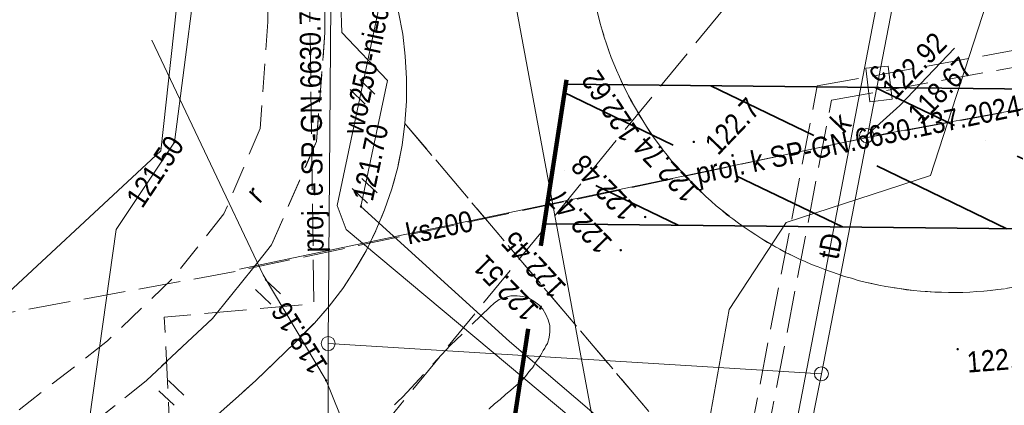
# Model space of a CAD drawing. Extents: x 0 to 6443539, y 0 to 5655063.
# Tile 49 of 64: x 6441092 to 6441127, y 5654831 to 5654844. Entities that reach past the tile are written whole.
import ezdxf
from ezdxf.enums import TextEntityAlignment as Align

# ---------------------------------------------------------------- set-up
doc = ezdxf.new("R2010")
doc.units = 0
doc.header["$MEASUREMENT"] = 0
for name, pattern in [('1.0_0.5', [1.5, 1, -0.5]), ('1.5_0.5', [2, 1.5, -0.5]), ('2', [0.9, 0.6, -0.3]), ('219-500', [0]), ('PRZER3-1', [4, 3, -1])]:
    doc.linetypes.add(name, pattern=pattern)
doc.layers.get('0').update_dxf_attribs({"color": 2, "linetype": 'CONTINUOUS', "lineweight": 5})
for name, color, linetype in [('202-punkt graniczny', 7, 'CONTINUOUS'), ('218-kontur użytku gruntowego', 7, 'CONTINUOUS'), ('219-działka ewidencyjna', 7, 'CONTINUOUS'), ('droga dla rowerów', 7, 'CONTINUOUS'), ('droga dla rowerów-Atr17', 7, 'CONTINUOUS'), ('jezdnia', 7, 'CONTINUOUS'), ('komora podziemna - ob. projektowany', 7, 'CONTINUOUS'), ('komora podziemna - ob. projektowany-Atr17', 7, 'CONTINUOUS'), ('krawężnik', 7, 'CONTINUOUS'), ('pikieta naturalna', 7, 'CONTINUOUS'), ('pikieta naturalna-Atr2', 7, 'CONTINUOUS'), ('pikieta sztuczna', 7, 'CONTINUOUS'), ('pikieta sztuczna-Atr2', 7, 'CONTINUOUS'), ('przewód ciepłowniczy - ob. projektowany', 7, 'CONTINUOUS'), ('przewód elektroenergetyczny podziemny', 7, 'CONTINUOUS'), ('przewód elektroenergetyczny podziemny - ob. projektowany', 7, 'CONTINUOUS'), ('przewód elektroenergetyczny podziemny - ob. projektowany-Atr1', 7, 'CONTINUOUS'), ('przewód kanalizacyjny', 7, 'CONTINUOUS'), ('przewód kanalizacyjny - ob. projektowany', 7, 'CONTINUOUS'), ('przewód kanalizacyjny - ob. projektowany-Atr1', 7, 'CONTINUOUS'), ('przewód kanalizacyjny-Atr1', 7, 'CONTINUOUS'), ('przewód telekomunikacyjny podziemny', 7, 'CONTINUOUS'), ('przewód telekomunikacyjny podziemny-Atr1', 7, 'CONTINUOUS'), ('przewód wodociągowy', 7, 'CONTINUOUS'), ('przewód wodociągowy-Atr1', 7, 'CONTINUOUS'), ('rzedna', 7, 'CONTINUOUS'), ('rzedna-Atr2', 7, 'CONTINUOUS'), ('rzedna-Atr3', 7, 'CONTINUOUS'), ('trawnik', 7, 'CONTINUOUS'), ('właz do komory lub kanału - okrągły', 7, 'CONTINUOUS'), ('właz do komory lub kanału - okrągły-Atr17', 7, 'CONTINUOUS'), ('Zakres', 7, 'CONTINUOUS')]:
    doc.layers.add(name, color=color, linetype=linetype)
doc.layers.add('z - MPZT', color=121, linetype='PRZER3-1', lineweight=18)
doc.styles.add('MapaZas', font='geodezja.shx', dxfattribs={"width": 0.9})

# ---------------------------------------------------------------- blocks, each defined once
blk = doc.blocks.new('202')
at = {"color": 0, "linetype": 'Continuous', "lineweight": 0}
blk.add_circle((0, 0), 0.25, dxfattribs=at)
blk = doc.blocks.new('PW01')
at = {"linetype": 'Continuous', "lineweight": 13}
h = blk.add_hatch(color=0, dxfattribs=at)
edge = h.paths.add_edge_path()
edge.add_arc((0, 0), 0.045, 0, 360)
blk = doc.blocks.new('US22')
at = {"color": 0, "linetype": 'Continuous', "lineweight": 13}
blk.add_circle((0, 0), 0.25, dxfattribs=at)
blk = doc.blocks.new('TU04')
at = {"color": 0, "linetype": 'Continuous', "lineweight": 13}
for p, q in [((0, 0), (0, 0.75)), ((0.5, 0), (0.5, 0.75))]:
    blk.add_line(p, q, dxfattribs=at)

msp = doc.modelspace()

# ---------------------------------------------------------------- hatches: boundary and pattern name
at = {"layer": 'z - MPZT', "linetype": 'Continuous', "lineweight": 35, "true_color": 0x636466}
h = msp.add_hatch(dxfattribs=at)
h.set_pattern_fill('ANSI36', color=251, scale=20, angle=109.2412)
h.set_pattern_definition([(154.241157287, (6070863.0215, -2908204.0722), (-5.0267220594, -0.35027180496), [6.25, -1.25, 0, -1.25])])
h.paths.add_polyline_path([(6441110.278, 5654837.069), (6441111.013, 5654842.062), (6441152.573, 5654841.626), (6441154.577, 5654793.01), (6441149.565, 5654793.188), (6441147.773, 5654836.676)])

# ---------------------------------------------------------------- linework, layer by layer
at = {"layer": '218-kontur użytku gruntowego', "color": 3, "linetype": 'Continuous', "lineweight": 13, "flags": 128}
for points in [[(6441102.549, 5654832.794), (6441102.799, 5654864.647)], [(6441102.799, 5654864.647), (6441102.549, 5654832.794)], [(6441098.047, 5654853.179), (6441096.564, 5654839.687)], [(6441096.564, 5654839.687), (6441089.915, 5654833.51)], [(6441120.19, 5654831.712), (6441102.549, 5654832.794)], [(6441102.549, 5654832.794), (6441120.19, 5654831.712)], [(6441117.575, 5654818.556), (6441120.19, 5654831.712)], [(6441120.19, 5654831.712), (6441117.575, 5654818.556)]]:
    msp.add_lwpolyline(points, dxfattribs=at)
at = {"layer": '219-działka ewidencyjna', "color": 3, "linetype": '219-500', "lineweight": 13, "flags": 128}
for points in [[(6441102.549, 5654832.794), (6441102.799, 5654864.647)], [(6441125.597, 5654859.639), (6441120.19, 5654831.712)], [(6441102.549, 5654832.794), (6441102.558, 5654825.834)], [(6441120.19, 5654831.712), (6441102.549, 5654832.794)], [(6441120.19, 5654831.712), (6441117.575, 5654818.556)]]:
    msp.add_lwpolyline(points, dxfattribs=at)
at = {"layer": 'droga dla rowerów', "color": 7, "linetype": '1.0_0.5', "lineweight": 13}
for points in [[(6441115.598, 5654870.894), (6441114.21, 5654869.754), (6441111.355, 5654868.016), (6441108.319, 5654865.786), (6441106.16, 5654863.589), (6441104.119, 5654860.836), (6441102.879, 5654858.673), (6441101.561, 5654855.518), (6441100.317, 5654849.607), (6441100.39, 5654844.289), (6441100.119, 5654840.478), (6441098.82, 5654837.43), (6441096.961, 5654835.098), (6441094.653, 5654832.891), (6441090.974, 5654830.018), (6441084.39, 5654826.091), (6441079.94, 5654824.177), (6441076.18, 5654823.056), (6441071.681, 5654822.157)], [(6441071.681, 5654820.107), (6441072.408, 5654820.244), (6441079.08, 5654821.761), (6441085.249, 5654824.285), (6441091.794, 5654828.098), (6441096.056, 5654831.479), (6441098.413, 5654833.694), (6441100.527, 5654836.321), (6441102.13, 5654840.02), (6441102.435, 5654843.909), (6441102.368, 5654849.941), (6441103.498, 5654854.909), (6441104.502, 5654857.52), (6441105.858, 5654859.933), (6441107.603, 5654862.29), (6441109.436, 5654864.218), (6441111.953, 5654866.183), (6441115.991, 5654868.491), (6441118.323, 5654870.564), (6441118.452, 5654870.894)]]:
    msp.add_lwpolyline(points, dxfattribs=at)
at = {"layer": 'jezdnia', "color": 7, "linetype": '1.5_0.5', "lineweight": 13, "flags": 128}
for points in [[(6441131.936, 5654858.567), (6441132.144, 5654858.423), (6441132.353, 5654858.279), (6441132.561, 5654858.135), (6441132.762, 5654857.983), (6441132.963, 5654857.832), (6441133.151, 5654857.667), (6441133.352, 5654857.515), (6441133.533, 5654857.342), (6441133.727, 5654857.17), (6441133.908, 5654856.997), (6441134.089, 5654856.824), (6441134.262, 5654856.644), (6441134.443, 5654856.457), (6441134.61, 5654856.269), (6441134.777, 5654856.082), (6441134.936, 5654855.888), (6441135.096, 5654855.693), (6441135.249, 5654855.491), (6441135.395, 5654855.282), (6441135.548, 5654855.08), (6441135.687, 5654854.864), (6441135.833, 5654854.655), (6441135.965, 5654854.446), (6441136.097, 5654854.222), (6441136.229, 5654854.013), (6441136.333, 5654853.789), (6441136.465, 5654853.565), (6441136.569, 5654853.341), (6441136.68, 5654853.11), (6441136.784, 5654852.872), (6441136.888, 5654852.648), (6441136.978, 5654852.424), (6441137.068, 5654852.171), (6441137.158, 5654851.947), (6441137.234, 5654851.694), (6441137.317, 5654851.462), (6441137.379, 5654851.223), (6441137.448, 5654850.977), (6441137.517, 5654850.731), (6441137.571, 5654850.484), (6441137.633, 5654850.231), (6441137.667, 5654849.991), (6441137.715, 5654849.738), (6441137.756, 5654849.491), (6441137.782, 5654849.244), (6441137.816, 5654848.99), (6441137.836, 5654848.736), (6441137.869, 5654848.482), (6441137.868, 5654848.235), (6441137.88, 5654847.973), (6441137.893, 5654847.726), (6441137.877, 5654847.478), (6441137.876, 5654847.216), (6441137.874, 5654846.969), (6441137.844, 5654846.721), (6441137.828, 5654846.459), (6441137.812, 5654846.211), (6441137.768, 5654845.962), (6441137.738, 5654845.714), (6441137.694, 5654845.465), (6441137.65, 5654845.217), (6441137.599, 5654844.961), (6441137.548, 5654844.72), (6441137.489, 5654844.471), (6441137.424, 5654844.229), (6441137.344, 5654843.987), (6441137.279, 5654843.745), (6441137.199, 5654843.503), (6441137.112, 5654843.267), (6441137.033, 5654843.025), (6441136.932, 5654842.79), (6441136.838, 5654842.561), (6441136.737, 5654842.326), (6441136.635, 5654842.104), (6441136.52, 5654841.882), (6441136.412, 5654841.654), (6441136.289, 5654841.425), (6441136.16, 5654841.203), (6441136.037, 5654840.988), (6441135.9, 5654840.773), (6441135.778, 5654840.558), (6441135.634, 5654840.35), (6441135.49, 5654840.141), (6441135.339, 5654839.94), (6441135.201, 5654839.739), (6441135.05, 5654839.538), (6441134.884, 5654839.35), (6441134.726, 5654839.156), (6441134.553, 5654838.961), (6441134.388, 5654838.774), (6441134.215, 5654838.593), (6441134.042, 5654838.413), (6441133.855, 5654838.246), (6441133.674, 5654838.072), (6441133.112, 5654837.572), (6441132.911, 5654837.419), (6441132.716, 5654837.259), (6441132.507, 5654837.113), (6441132.089, 5654836.821), (6441131.887, 5654836.683), (6441131.663, 5654836.551), (6441131.454, 5654836.419), (6441131.252, 5654836.294), (6441131.028, 5654836.176), (6441130.804, 5654836.058), (6441130.573, 5654835.947), (6441130.349, 5654835.829), (6441130.118, 5654835.732), (6441129.417, 5654835.448), (6441129.178, 5654835.358), (6441128.708, 5654835.199), (6441127.977, 5654834.999), (6441126.991, 5654834.794), (6441126.744, 5654834.754), (6441126.497, 5654834.727), (6441126.243, 5654834.693), (6441125.997, 5654834.667), (6441125.749, 5654834.654), (6441125.495, 5654834.635), (6441124.986, 5654834.624), (6441124.738, 5654834.625), (6441124.491, 5654834.627), (6441124.243, 5654834.629), (6441123.74, 5654834.667), (6441123.485, 5654834.69), (6441122.982, 5654834.757), (6441122.499, 5654834.831), (6441121.753, 5654834.992), (6441121.504, 5654835.05), (6441121.262, 5654835.13), (6441121.02, 5654835.195), (6441120.792, 5654835.275), (6441120.55, 5654835.355), (6441120.314, 5654835.442), (6441120.072, 5654835.536), (6441119.837, 5654835.622), (6441119.615, 5654835.724), (6441119.38, 5654835.825), (6441119.165, 5654835.933), (6441118.936, 5654836.041), (6441118.707, 5654836.164), (6441118.493, 5654836.286), (6441118.056, 5654836.539), (6441117.841, 5654836.675), (6441117.64, 5654836.812), (6441117.424, 5654836.949), (6441117.223, 5654837.101), (6441117.022, 5654837.252), (6441116.626, 5654837.561), (6441116.432, 5654837.72), (6441116.244, 5654837.886), (6441116.057, 5654838.051), (6441115.696, 5654838.397), (6441115.515, 5654838.584), (6441115.341, 5654838.764), (6441115.174, 5654838.952), (6441114.827, 5654839.326), (6441114.674, 5654839.528), (6441114.514, 5654839.722), (6441114.368, 5654839.931), (6441114.215, 5654840.133), (6441113.937, 5654840.552), (6441113.798, 5654840.768), (6441113.541, 5654841.208), (6441113.291, 5654841.641), (6441113.18, 5654841.872), (6441112.965, 5654842.327), (6441112.861, 5654842.565), (6441112.764, 5654842.796), (6441112.674, 5654843.021), (6441112.584, 5654843.259), (6441112.501, 5654843.505), (6441112.349, 5654843.997), (6441112.28, 5654844.229), (6441112.157, 5654844.721), (6441112.102, 5654844.968), (6441112.061, 5654845.214), (6441112.013, 5654845.468), (6441111.972, 5654845.715), (6441111.912, 5654846.215), (6441111.859, 5654846.723), (6441111.827, 5654847.225), (6441111.828, 5654847.487), (6441111.831, 5654847.982), (6441111.856, 5654848.484), (6441111.871, 5654848.747), (6441111.894, 5654849.002), (6441111.931, 5654849.243), (6441111.961, 5654849.491), (6441112.042, 5654849.995), (6441112.086, 5654850.244), (6441112.196, 5654850.734), (6441112.261, 5654850.99), (6441112.334, 5654851.225), (6441112.399, 5654851.467), (6441112.486, 5654851.702), (6441112.652, 5654852.194), (6441112.747, 5654852.422), (6441112.833, 5654852.657), (6441112.942, 5654852.886), (6441113.036, 5654853.114), (6441113.144, 5654853.343), (6441113.266, 5654853.572), (6441113.504, 5654854.023), (6441113.627, 5654854.238), (6441113.763, 5654854.453), (6441113.9, 5654854.668), (6441114.037, 5654854.869), (6441114.174, 5654855.084), (6441114.318, 5654855.292), (6441114.469, 5654855.494), (6441114.621, 5654855.695), (6441114.8, 5654855.897), (6441114.959, 5654856.091), (6441115.124, 5654856.279), (6441115.29, 5654856.466), (6441115.643, 5654856.835), (6441115.83, 5654857.001), (6441116.01, 5654857.175), (6441116.197, 5654857.356), (6441116.392, 5654857.516), (6441116.579, 5654857.682), (6441116.774, 5654857.828), (6441116.969, 5654857.988), (6441117.178, 5654858.134), (6441117.379, 5654858.287), (6441117.596, 5654858.426), (6441117.805, 5654858.572), (6441118.021, 5654858.697), (6441118.237, 5654858.836), (6441118.685, 5654859.086), (6441118.902, 5654859.197), (6441119.133, 5654859.308), (6441119.364, 5654859.419), (6441119.595, 5654859.516), (6441119.826, 5654859.627), (6441120.296, 5654859.8), (6441120.535, 5654859.89), (6441120.773, 5654859.966), (6441121.019, 5654860.049), (6441121.258, 5654860.125), (6441121.497, 5654860.187), (6441121.736, 5654860.248), (6441121.997, 5654860.303), (6441122.243, 5654860.358), (6441122.482, 5654860.406), (6441122.743, 5654860.447), (6441122.99, 5654860.488), (6441123.237, 5654860.528), (6441123.491, 5654860.548), (6441123.738, 5654860.575), (6441123.999, 5654860.587), (6441124.246, 5654860.6), (6441124.494, 5654860.612), (6441124.755, 5654860.625), (6441124.996, 5654860.616), (6441125.258, 5654860.615), (6441125.505, 5654860.613), (6441125.76, 5654860.59), (6441126.008, 5654860.574), (6441126.263, 5654860.552), (6441126.519, 5654860.515), (6441126.767, 5654860.485), (6441127.015, 5654860.455), (6441127.264, 5654860.411), (6441127.519, 5654860.359), (6441127.754, 5654860.301), (6441128.01, 5654860.25), (6441128.244, 5654860.191), (6441128.493, 5654860.119), (6441128.743, 5654860.046), (6441128.971, 5654859.967), (6441129.213, 5654859.887), (6441129.455, 5654859.807), (6441129.691, 5654859.706), (6441129.926, 5654859.619), (6441130.155, 5654859.511), (6441130.383, 5654859.417), (6441130.612, 5654859.309), (6441130.833, 5654859.194), (6441131.069, 5654859.078), (6441131.291, 5654858.949), (6441131.506, 5654858.826), (6441131.721, 5654858.689)], [(6441105.292, 5654840.661), (6441105.196, 5654839.881), (6441105.036, 5654839.093), (6441104.826, 5654838.324), (6441104.56, 5654837.569), (6441104.258, 5654836.834), (6441103.906, 5654836.105), (6441103.503, 5654835.424), (6441103.072, 5654834.757), (6441102.583, 5654834.131), (6441102.059, 5654833.526), (6441101.367, 5654832.832), (6441100.667, 5654832.159), (6441099.96, 5654831.479), (6441099.232, 5654830.819), (6441098.503, 5654830.174), (6441097.753, 5654829.535), (6441097.01, 5654828.904), (6441096.245, 5654828.293), (6441095.48, 5654827.697), (6441094.694, 5654827.107), (6441093.914, 5654826.524), (6441093.113, 5654825.948), (6441092.305, 5654825.407), (6441091.496, 5654824.866), (6441090.673, 5654824.325), (6441089.842, 5654823.819), (6441089.032, 5654823.363), (6441088.228, 5654822.914), (6441087.403, 5654822.486), (6441086.584, 5654822.065), (6441085.737, 5654821.672), (6441084.911, 5654821.286), (6441084.056, 5654820.928), (6441083.194, 5654820.577), (6441082.338, 5654820.233), (6441081.468, 5654819.917), (6441080.591, 5654819.608), (6441079.713, 5654819.327), (6441078.827, 5654819.054), (6441077.941, 5654818.808), (6441077.048, 5654818.57), (6441076.155, 5654818.345), (6441078.251, 5654811.049), (6441079.048, 5654811.172), (6441079.837, 5654811.317), (6441080.632, 5654811.468), (6441081.428, 5654811.62), (6441082.217, 5654811.793), (6441083.005, 5654811.979), (6441083.786, 5654812.173), (6441084.574, 5654812.374), (6441085.347, 5654812.589), (6441086.127, 5654812.825), (6441086.893, 5654813.061), (6441087.658, 5654813.311), (6441089.181, 5654813.846), (6441089.939, 5654814.117), (6441090.697, 5654814.416), (6441091.425, 5654814.758), (6441092.167, 5654815.099), (6441092.881, 5654815.454), (6441093.609, 5654815.823), (6441094.315, 5654816.199), (6441095.028, 5654816.597), (6441095.74, 5654816.994), (6441096.432, 5654817.398), (6441097.123, 5654817.816), (6441097.814, 5654818.248), (6441098.483, 5654818.687), (6441099.167, 5654819.127), (6441099.836, 5654819.594), (6441100.491, 5654820.046), (6441101.145, 5654820.527), (6441101.8, 5654821.008), (6441102.358, 5654821.36), (6441102.909, 5654821.704), (6441103.46, 5654822.063), (6441104.011, 5654822.421), (6441104.569, 5654822.787), (6441105.113, 5654823.138), (6441105.657, 5654823.504), (6441106.2, 5654823.883), (6441106.744, 5654824.263), (6441107.273, 5654824.642), (6441107.802, 5654825.021), (6441108.346, 5654825.401), (6441108.875, 5654825.794), (6441109.404, 5654826.188), (6441109.926, 5654826.588), (6441110.44, 5654826.981), (6441110.656, 5654827.134), (6441110.872, 5654827.287), (6441111.11, 5654827.434), (6441111.326, 5654827.573), (6441111.563, 5654827.706), (6441111.801, 5654827.838), (6441112.032, 5654827.963), (6441112.27, 5654828.067), (6441112.515, 5654828.179), (6441112.76, 5654828.276), (6441113.013, 5654828.381), (6441113.273, 5654828.464), (6441113.512, 5654828.54), (6441113.772, 5654828.609), (6441114.032, 5654828.678), (6441114.292, 5654828.748), (6441114.553, 5654828.789), (6441114.813, 5654828.844), (6441115.33, 5654828.82)], [(6441102.012, 5654827.866), (6441102.206, 5654828.04), (6441102.407, 5654828.207), (6441102.588, 5654828.381), (6441102.789, 5654828.548), (6441102.976, 5654828.729), (6441103.163, 5654828.91), (6441103.357, 5654829.084), (6441103.544, 5654829.265), (6441103.739, 5654829.439), (6441103.919, 5654829.626), (6441104.113, 5654829.8), (6441104.293, 5654829.974), (6441104.48, 5654830.155), (6441104.66, 5654830.343), (6441104.847, 5654830.524), (6441105.027, 5654830.711), (6441105.214, 5654830.892), (6441106.928, 5654832.74), (6441108.334, 5654834.093), (6441108.487, 5654834.238), (6441108.668, 5654834.369), (6441108.871, 5654834.437), (6441109.082, 5654834.498), (6441109.294, 5654834.503), (6441109.514, 5654834.472), (6441109.721, 5654834.413), (6441109.9, 5654834.311), (6441110.079, 5654834.18), (6441110.224, 5654834.028), (6441110.334, 5654833.839), (6441110.423, 5654833.643), (6441110.477, 5654833.439), (6441110.475, 5654833.22), (6441110.451, 5654833.007), (6441110.392, 5654832.801), (6441110.337, 5654832.715), (6441110.297, 5654832.629), (6441110.242, 5654832.543), (6441110.195, 5654832.45), (6441110.14, 5654832.364), (6441110.085, 5654832.278), (6441110.023, 5654832.199), (6441109.968, 5654832.113), (6441109.914, 5654832.027), (6441109.852, 5654831.933), (6441109.79, 5654831.854), (6441109.721, 5654831.782), (6441109.666, 5654831.696), (6441109.604, 5654831.617), (6441109.535, 5654831.545), (6441109.473, 5654831.465), (6441109.272, 5654831.298), (6441109.084, 5654831.132), (6441108.89, 5654830.972), (6441108.696, 5654830.798), (6441108.501, 5654830.638), (6441108.307, 5654830.464), (6441108.105, 5654830.297), (6441107.918, 5654830.13), (6441107.724, 5654829.956), (6441107.515, 5654829.796), (6441107.328, 5654829.63), (6441107.119, 5654829.469), (6441106.925, 5654829.295), (6441106.723, 5654829.143), (6441106.529, 5654828.969), (6441106.32, 5654828.808), (6441106.125, 5654828.649), (6441105.917, 5654828.489), (6441105.729, 5654828.322), (6441105.52, 5654828.162), (6441105.319, 5654827.995), (6441105.124, 5654827.835), (6441104.916, 5654827.675), (6441104.721, 5654827.529), (6441104.512, 5654827.369), (6441104.311, 5654827.202), (6441104.109, 5654827.049), (6441103.9, 5654826.889), (6441103.698, 5654826.736), (6441103.49, 5654826.576), (6441103.288, 5654826.423), (6441103.079, 5654826.263), (6441102.877, 5654826.11), (6441102.669, 5654825.95), (6441102.467, 5654825.797), (6441102.251, 5654825.644), (6441102.049, 5654825.491), (6441101.84, 5654825.331), (6441101.639, 5654825.178), (6441101.422, 5654825.039), (6441101.22, 5654824.886), (6441101.011, 5654824.74), (6441100.803, 5654824.58), (6441100.594, 5654824.434), (6441100.378, 5654824.28), (6441100.176, 5654824.128), (6441100.022, 5654824.068), (6441099.867, 5654824.022), (6441099.705, 5654824.011), (6441099.555, 5654824.043), (6441099.391, 5654824.104), (6441099.249, 5654824.171), (6441099.133, 5654824.282), (6441099.031, 5654824.407), (6441098.943, 5654824.546), (6441098.905, 5654824.694), (6441098.887, 5654824.864), (6441098.898, 5654825.019), (6441098.93, 5654825.183), (6441099.004, 5654825.319), (6441099.101, 5654825.448), (6441099.211, 5654825.564), (6441099.42, 5654825.724), (6441099.622, 5654825.877), (6441099.831, 5654826.037), (6441100.032, 5654826.204), (6441100.233, 5654826.371), (6441100.428, 5654826.531), (6441100.63, 5654826.698), (6441100.838, 5654826.858), (6441101.033, 5654827.032), (6441101.234, 5654827.199), (6441101.429, 5654827.359), (6441101.817, 5654827.692)]]:
    msp.add_lwpolyline(points, close=True, dxfattribs=at)
at = {"layer": 'jezdnia', "color": 7, "linetype": '1.5_0.5', "lineweight": 13}
msp.add_lwpolyline([(6441105.065, 5654844.631), (6441105.216, 5654843.849), (6441105.304, 5654843.059), (6441105.356, 5654842.261), (6441105.353, 5654841.462), (6441105.292, 5654840.661), (6441115.33, 5654828.82), (6441115.841, 5654828.746), (6441116.339, 5654828.615), (6441116.824, 5654828.442), (6441117.274, 5654828.218), (6441117.719, 5654827.945), (6441133.01, 5654828.92)], dxfattribs=at)
at = {"layer": 'komora podziemna - ob. projektowany', "color": 6, "linetype": 'Continuous', "lineweight": 13, "flags": 128}
msp.add_lwpolyline([(6441121.785, 5654842.631), (6441122.583, 5654842.712), (6441122.722, 5654841.527), (6441121.925, 5654841.432)], close=True, dxfattribs=at)
at = {"layer": 'krawężnik', "color": 7, "linetype": 'Continuous', "lineweight": 13, "flags": 128}
for points in [[(6441112.219, 5654844.468), (6441112.28, 5654844.229), (6441112.349, 5654843.997), (6441112.425, 5654843.744), (6441112.501, 5654843.505), (6441112.584, 5654843.259), (6441112.674, 5654843.021), (6441112.764, 5654842.796), (6441112.861, 5654842.565), (6441112.965, 5654842.327), (6441113.062, 5654842.096), (6441113.18, 5654841.872), (6441113.291, 5654841.641), (6441113.423, 5654841.417), (6441113.541, 5654841.208), (6441113.659, 5654840.984), (6441113.798, 5654840.768), (6441113.937, 5654840.552), (6441114.069, 5654840.342), (6441114.215, 5654840.133), (6441114.368, 5654839.931), (6441114.514, 5654839.722), (6441114.674, 5654839.528), (6441114.827, 5654839.326), (6441115.001, 5654839.132), (6441115.174, 5654838.952), (6441115.341, 5654838.764), (6441115.515, 5654838.584), (6441115.696, 5654838.397), (6441115.876, 5654838.224)], [(6441115.876, 5654838.224), (6441116.057, 5654838.051), (6441116.244, 5654837.886), (6441116.432, 5654837.72), (6441116.626, 5654837.561), (6441116.814, 5654837.396), (6441117.022, 5654837.252), (6441117.223, 5654837.101), (6441117.424, 5654836.949), (6441117.64, 5654836.812), (6441117.841, 5654836.675), (6441118.056, 5654836.539), (6441118.264, 5654836.409), (6441118.493, 5654836.286), (6441118.707, 5654836.164), (6441118.936, 5654836.041), (6441119.165, 5654835.933), (6441119.38, 5654835.825), (6441119.615, 5654835.724), (6441119.837, 5654835.622), (6441120.072, 5654835.536), (6441120.314, 5654835.442), (6441120.55, 5654835.355), (6441120.792, 5654835.275), (6441121.02, 5654835.195), (6441121.262, 5654835.13), (6441121.504, 5654835.05), (6441121.753, 5654834.992), (6441121.995, 5654834.941), (6441122.243, 5654834.882), (6441122.499, 5654834.831), (6441122.74, 5654834.794), (6441122.982, 5654834.757), (6441123.237, 5654834.72), (6441123.485, 5654834.69), (6441123.74, 5654834.667), (6441123.988, 5654834.651), (6441124.243, 5654834.629), (6441124.491, 5654834.627), (6441124.738, 5654834.625), (6441124.986, 5654834.624), (6441125.248, 5654834.622), (6441125.495, 5654834.635), (6441125.749, 5654834.654), (6441125.997, 5654834.667), (6441126.243, 5654834.693), (6441126.497, 5654834.727), (6441126.744, 5654834.754)], [(6441108.334, 5654834.093), (6441108.487, 5654834.238), (6441108.668, 5654834.369), (6441108.871, 5654834.437), (6441109.082, 5654834.498), (6441109.294, 5654834.503), (6441109.514, 5654834.472), (6441109.721, 5654834.413), (6441109.9, 5654834.311), (6441110.079, 5654834.18), (6441110.224, 5654834.028), (6441110.334, 5654833.839), (6441110.423, 5654833.643), (6441110.477, 5654833.439), (6441110.475, 5654833.22), (6441110.451, 5654833.007), (6441110.392, 5654832.801)], [(6441110.392, 5654832.801), (6441110.337, 5654832.715), (6441110.297, 5654832.629), (6441110.242, 5654832.543), (6441110.195, 5654832.45), (6441110.14, 5654832.364), (6441110.085, 5654832.278), (6441110.023, 5654832.199), (6441109.968, 5654832.113), (6441109.914, 5654832.027), (6441109.852, 5654831.933), (6441109.79, 5654831.854), (6441109.721, 5654831.782), (6441109.666, 5654831.696), (6441109.604, 5654831.617), (6441109.535, 5654831.545), (6441109.473, 5654831.465)], [(6441108.307, 5654830.464), (6441108.501, 5654830.638), (6441108.696, 5654830.798), (6441108.89, 5654830.972), (6441109.084, 5654831.132), (6441109.272, 5654831.298), (6441109.473, 5654831.465)]]:
    msp.add_lwpolyline(points, dxfattribs=at)
at = {"layer": 'przewód ciepłowniczy - ob. projektowany', "color": 212, "linetype": '1.5_0.5', "lineweight": 13}
for points in [[(6441115.354, 5654817.596), (6441120.045, 5654841.999), (6441145.83, 5654846.66), (6441148.734, 5654847.466), (6441142.288, 5654870.894)], [(6441115.951, 5654817.481), (6441120.551, 5654841.487), (6441145.942, 5654846.069), (6441149.464, 5654847.043), (6441142.904, 5654870.894)]]:
    msp.add_lwpolyline(points, dxfattribs=at)
at = {"layer": 'przewód elektroenergetyczny podziemny', "color": 1, "linetype": 'Continuous', "lineweight": 13}
for points in [[(6441119.151, 5654870.894), (6441118.568, 5654869.028), (6441116.503, 5654867.073), (6441113.132, 5654864.985), (6441105.181, 5654857.853), (6441102.895, 5654857.923), (6441100.246, 5654855.822), (6441098.434, 5654850.676), (6441097.053, 5654839.995), (6441094.963, 5654836.873), (6441093.898, 5654829.254), (6441087.988, 5654824.875), (6441086.05, 5654822.909), (6441080.164, 5654820.363), (6441071.681, 5654819.222)], [(6441115.085, 5654809.449), (6441114.755, 5654811.288), (6441112.174, 5654829.211), (6441109.173, 5654845.336), (6441109.767, 5654870.894)], [(6441146.054, 5654870.894), (6441139.667, 5654867.016), (6441131.503, 5654861.57), (6441124.089, 5654838.805), (6441118.934, 5654837.123), (6441116.894, 5654834.01), (6441112.541, 5654809.67)]]:
    msp.add_lwpolyline(points, dxfattribs=at)
at = {"layer": 'przewód elektroenergetyczny podziemny', "color": 1, "linetype": 'Continuous', "lineweight": 13, "flags": 128}
msp.add_lwpolyline([(6441115.006, 5654827.773), (6441109.04, 5654832.863), (6441103.723, 5654837.692), (6441104.672, 5654842.197), (6441103.043, 5654843.908), (6441102.925, 5654847.067), (6441103.069, 5654850.557), (6441103.115, 5654855.622), (6441103.24, 5654860.279), (6441108.485, 5654863.356), (6441112.318, 5654865.681), (6441113.864, 5654866.804)], dxfattribs=at)
at = {"layer": 'przewód elektroenergetyczny podziemny - ob. projektowany', "color": 1, "linetype": '1.5_0.5', "lineweight": 13, "flags": 128}
msp.add_lwpolyline([(6441106.067, 5654790.865), (6441106.045, 5654791.55), (6441098.674, 5654791.299), (6441097.759, 5654811.945), (6441096.686, 5654833.742), (6441102.037, 5654834.211), (6441101.82, 5654849.774), (6441101.962, 5654850.067), (6441102.269, 5654850.257), (6441129.643, 5654849.492), (6441148.942, 5654848.956), (6441167.991, 5654844.948), (6441168.014, 5654844.538)], dxfattribs=at)
at = {"layer": 'przewód kanalizacyjny', "color": 34, "linetype": 'Continuous', "lineweight": 13, "flags": 128}
for points in [[(6441141.403, 5654843.728), (6441122.515, 5654840.299)], [(6441122.515, 5654840.299), (6441099.372, 5654835.448)]]:
    msp.add_lwpolyline(points, dxfattribs=at)
at = {"layer": 'przewód kanalizacyjny - ob. projektowany', "color": 34, "linetype": '1.5_0.5', "lineweight": 13}
msp.add_lwpolyline([(6441071.681, 5654811.857), (6441084.036, 5654811.726), (6441086.141, 5654812.479), (6441090.383, 5654812.571), (6441122.767, 5654852.172), (6441150.089, 5654870.894)], dxfattribs=at)
at = {"layer": 'przewód kanalizacyjny - ob. projektowany', "color": 34, "linetype": '1.5_0.5', "lineweight": 13, "flags": 128}
msp.add_lwpolyline([(6441134.513, 5654842.476), (6441121.825, 5654840.157), (6441099.26, 5654835.375), (6441085.861, 5654832.934), (6441085.287, 5654803.938), (6441095.553, 5654803.453), (6441091.514, 5654800.522), (6441082.262, 5654800.59)], dxfattribs=at)
at = {"layer": 'przewód telekomunikacyjny podziemny', "color": 30, "linetype": 'Continuous', "lineweight": 13, "flags": 128}
msp.add_lwpolyline([(6441124.275, 5654854.065), (6441123.794, 5654853.39), (6441117.223, 5654819.157)], dxfattribs=at)
at = {"layer": 'przewód wodociągowy', "color": 5, "linetype": 'Continuous', "lineweight": 13, "flags": 128}
for points in [[(6441115.578, 5654870.936), (6441114.643, 5654869.367), (6441106.844, 5654856.524), (6441102.866, 5654837.723), (6441103.196, 5654836.867), (6441112.985, 5654828.684), (6441113.499, 5654828.136)], [(6441113.534, 5654801.367), (6441111.784, 5654805.106), (6441109.725, 5654810.719), (6441107.95, 5654816.587), (6441105.109, 5654824.956), (6441102.478, 5654831.477), (6441100.225, 5654835.254), (6441096.245, 5654843.634)]]:
    msp.add_lwpolyline(points, dxfattribs=at)
at = {"layer": 'rzedna-Atr2', "color": 7, "lineweight": 13, "flags": 128}
msp.add_lwpolyline([(6441121.809, 5654840.227), (6441122.995, 5654841.307), (6441124.947, 5654843.345)], dxfattribs=at)
at = {"layer": 'trawnik', "color": 7, "linetype": '1.0_0.5', "lineweight": 13}
for points in [[(6441118.452, 5654870.894), (6441118.323, 5654870.564), (6441115.991, 5654868.491), (6441111.953, 5654866.183), (6441109.436, 5654864.218), (6441107.603, 5654862.29), (6441105.858, 5654859.933), (6441104.502, 5654857.52), (6441103.498, 5654854.909), (6441102.368, 5654849.941), (6441102.435, 5654843.909), (6441102.13, 5654840.02), (6441100.527, 5654836.321), (6441098.413, 5654833.694), (6441096.056, 5654831.479), (6441091.794, 5654828.098), (6441085.249, 5654824.285), (6441079.08, 5654821.761), (6441072.408, 5654820.244), (6441071.681, 5654820.107)], [(6441098.503, 5654830.174), (6441099.232, 5654830.819), (6441099.96, 5654831.479), (6441100.667, 5654832.159), (6441101.367, 5654832.832), (6441102.059, 5654833.526), (6441102.583, 5654834.131), (6441103.072, 5654834.757), (6441103.503, 5654835.424), (6441103.906, 5654836.105), (6441104.258, 5654836.834), (6441104.56, 5654837.569), (6441104.826, 5654838.324), (6441105.036, 5654839.093), (6441105.196, 5654839.881), (6441105.292, 5654840.661), (6441105.353, 5654841.462), (6441105.356, 5654842.261), (6441105.304, 5654843.059), (6441105.216, 5654843.849), (6441105.065, 5654844.631)]]:
    msp.add_lwpolyline(points, dxfattribs=at)
at = {"layer": 'z - MPZT', "color": 251, "linetype": 'Continuous', "lineweight": 35, "true_color": 0x636466}
msp.add_lwpolyline([(6441110.278, 5654837.069), (6441111.013, 5654842.062), (6441152.573, 5654841.626), (6441154.577, 5654793.01), (6441149.565, 5654793.188), (6441147.773, 5654836.676), (6441110.278, 5654837.069)], dxfattribs=at)
at = {"layer": 'Zakres', "color": 6, "linetype": '2', "lineweight": 100, "ltscale": 10, "flags": 128}
msp.add_lwpolyline([(6441115.162, 5654868.911), (6441103.796, 5654794.812), (6441245.253, 5654789.792), (6441257.171, 5654844.298), (6441175.823, 5654844.523), (6441180.089, 5654866.329)], close=True, dxfattribs=at)

# ---------------------------------------------------------------- block references
at = {"layer": '202-punkt graniczny', "color": 3, "linetype": 'Continuous', "lineweight": 13, "rotation": 46.24115728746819}
for p in [(6441102.549, 5654832.794), (6441120.19, 5654831.712)]:
    msp.add_blockref('202', p, dxfattribs=at)
at = {"layer": 'pikieta naturalna', "color": 7, "linetype": 'Continuous', "lineweight": 13, "rotation": 46.24115728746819}
msp.add_blockref('PW01', (6441115.625, 5654840.001), dxfattribs=at)
at = {"layer": 'pikieta sztuczna', "color": 7, "linetype": 'Continuous', "lineweight": 13, "rotation": 46.24115728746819}
for p in [(6441114.406, 5654839.812), (6441115.861, 5654838.28), (6441113.887, 5654837.318), (6441113.015, 5654836.132), (6441110.132, 5654834.047), (6441110.152, 5654834.111), (6441125.065, 5654832.595)]:
    msp.add_blockref('PW01', p, dxfattribs=at)
at = {"layer": 'rzedna', "color": 7, "linetype": 'Continuous', "lineweight": 13, "rotation": 46.24115728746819}
msp.add_blockref('PW01', (6441121.809, 5654840.227), dxfattribs=at)
at = {"layer": 'rzedna', "color": 1, "linetype": 'Continuous', "lineweight": 13, "rotation": 46.24115728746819}
for p in [(6441097.053, 5654839.995), (6441103.723, 5654837.692)]:
    msp.add_blockref('PW01', p, dxfattribs=at)
at = {"layer": 'rzedna', "color": 5, "linetype": 'Continuous', "lineweight": 13, "rotation": 46.24115728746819}
msp.add_blockref('PW01', (6441102.478, 5654831.477), dxfattribs=at)
at = {"layer": 'trawnik', "color": 7, "linetype": 'Continuous', "lineweight": 13, "rotation": 46.24115728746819}
for p in [(6441103.877, 5654841.351), (6441103.953, 5654837.816), (6441100.495, 5654834.205), (6441097.037, 5654830.593)]:
    msp.add_blockref('TU04', p, dxfattribs=at)
at = {"layer": 'właz do komory lub kanału - okrągły', "color": 7, "linetype": 'Continuous', "lineweight": 13, "rotation": 46.24115728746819}
msp.add_blockref('US22', (6441121.809, 5654840.227), dxfattribs=at)

# ---------------------------------------------------------------- texts
at = {"layer": 'droga dla rowerów-Atr17', "color": 7, "lineweight": 13, "style": 'MapaZas', "width": 0.9}
msp.add_text('r', height=0.75, rotation=46.2412, dxfattribs=at).set_placement((6441100.086, 5654837.769))
at = {"layer": 'komora podziemna - ob. projektowany-Atr17', "color": 7, "lineweight": 13, "style": 'MapaZas', "width": 0.9}
msp.add_text('c', height=0.75, rotation=46.2412, dxfattribs=at).set_placement((6441122.25, 5654842.075))
at = {"layer": 'pikieta naturalna-Atr2', "color": 7, "lineweight": 13, "style": 'MapaZas', "width": 0.9}
msp.add_text('122.7', height=0.75, rotation=46.2412, dxfattribs=at).set_placement((6441115.951, 5654840.008), align=Align.TOP_LEFT)
at = {"layer": 'pikieta sztuczna-Atr2', "color": 7, "lineweight": 13, "style": 'MapaZas', "width": 0.9}
for s, rotation, p in [('122.62', 123.5882, (6441113.723, 5654840.328)), ('122.74', 133.6732, (6441115.861, 5654838.28)), ('122.48', 134.1082, (6441113.633, 5654837.631)), ('122.47', 134.1082, (6441112.76, 5654836.445)), ('122.45', 132.6102, (6441111.105, 5654834.846)), ('122.51', 134.4532, (6441110.132, 5654834.047)), ('122.50', 4.4192, (6441125.423, 5654831.754))]:
    msp.add_text(s, height=0.75, rotation=rotation, dxfattribs=at).set_placement(p)
at = {"layer": 'przewód elektroenergetyczny podziemny - ob. projektowany-Atr1', "color": 1, "lineweight": 13, "style": 'MapaZas', "width": 0.9}
msp.add_text('proj. e SP-GN.6630.735.2017', height=0.75, rotation=90.7982, dxfattribs=at).set_placement((6441101.932, 5654841.996), align=Align.MIDDLE_CENTER)
at = {"layer": 'przewód kanalizacyjny - ob. projektowany-Atr1', "color": 34, "lineweight": 13, "style": 'MapaZas', "width": 0.9}
msp.add_text('proj. k SP-GN.6630.137.2024', height=0.75, rotation=11.9652, dxfattribs=at).set_placement((6441115.714, 5654838.864), align=Align.MIDDLE_LEFT)
at = {"layer": 'przewód kanalizacyjny-Atr1', "color": 34, "lineweight": 13, "style": 'MapaZas', "width": 0.9}
msp.add_text('ks200', height=0.75, rotation=11.8402, dxfattribs=at).set_placement((6441106.525, 5654836.947), align=Align.MIDDLE_CENTER)
at = {"layer": 'przewód telekomunikacyjny podziemny-Atr1', "color": 30, "lineweight": 13, "style": 'MapaZas', "width": 0.9}
msp.add_text('tD', height=0.75, rotation=79.1332, dxfattribs=at).set_placement((6441120.508, 5654836.281), align=Align.MIDDLE_CENTER)
at = {"layer": 'przewód wodociągowy-Atr1', "color": 5, "lineweight": 13, "style": 'MapaZas', "width": 0.9}
msp.add_text('wo250-niecz', height=0.75, rotation=78.0512, dxfattribs=at).set_placement((6441103.938, 5654842.775), align=Align.MIDDLE_CENTER)
at = {"layer": 'rzedna-Atr2', "color": 7, "lineweight": 13, "style": 'MapaZas', "width": 0.9}
msp.add_text('122.92', height=0.75, rotation=46.2412, dxfattribs=at).set_placement((6441122.99, 5654841.312), align=Align.BOTTOM_LEFT)
at = {"layer": 'rzedna-Atr2', "color": 1, "lineweight": 13, "style": 'MapaZas', "width": 0.9}
for s, rotation, p in [('121.70', 78.1012, (6441103.774, 5654837.92)), ('121.50', 56.2012, (6441095.587, 5654837.799))]:
    msp.add_text(s, height=0.75, rotation=rotation, dxfattribs=at).set_placement(p, align=Align.MIDDLE_LEFT)
at = {"layer": 'rzedna-Atr2', "color": 5, "lineweight": 13, "style": 'MapaZas', "width": 0.9}
msp.add_text('118.16', height=0.75, rotation=121.8422, dxfattribs=at).set_placement((6441102.245, 5654831.811), align=Align.MIDDLE_LEFT)
at = {"layer": 'rzedna-Atr3', "color": 7, "lineweight": 13, "style": 'MapaZas', "width": 0.9}
msp.add_text('118.67', height=0.75, rotation=46.2412, dxfattribs=at).set_placement((6441123.91, 5654840.43), align=Align.BOTTOM_LEFT)
at = {"layer": 'właz do komory lub kanału - okrągły-Atr17', "color": 7, "lineweight": 13, "style": 'MapaZas', "width": 0.9}
msp.add_text('k', height=0.75, rotation=46.2412, dxfattribs=at).set_placement((6441120.988, 5654840.28))

doc.saveas('drawing.dxf')
